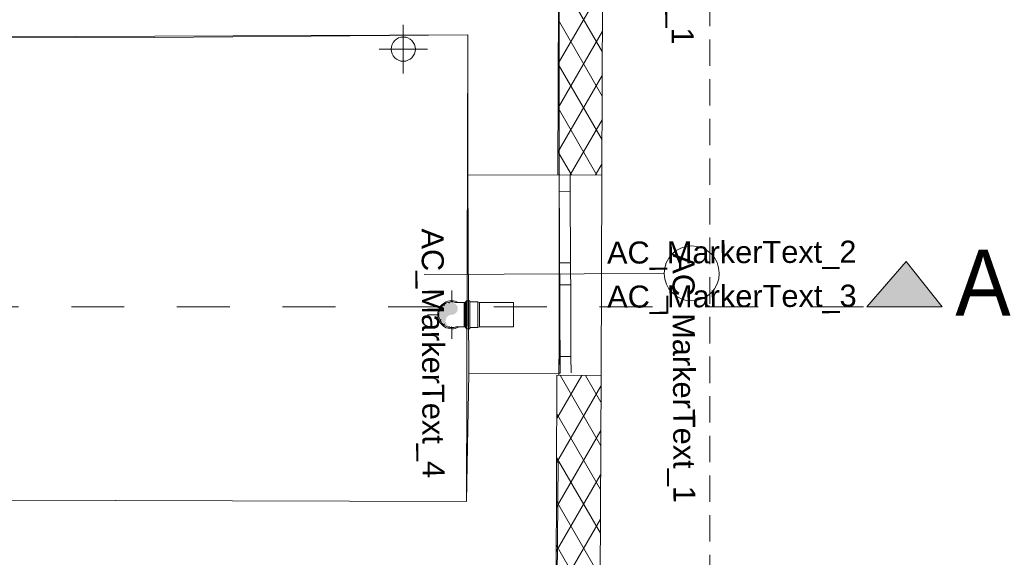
# Model space of a CAD drawing. Header units: millimetres. Extents: x -68772 to 137055, y -73300 to 19650.
# Tile 38 of 212: x 41721 to 46194, y -45141 to -42700. Entities that reach past the tile are written whole.
import ezdxf
from ezdxf.enums import TextEntityAlignment as Align

# ---------------------------------------------------------------- set-up
doc = ezdxf.new("R2010")
doc.units = ezdxf.units.MM
doc.header["$MEASUREMENT"] = 0
doc.linetypes.add('Przerywana', pattern=[480, 240, -240])
doc.linetypes.add('Przerywana gęsta', pattern=[180, 120, -60])
for name, color, linetype, lineweight in [('Center Line_Nr_pióra__2', 27, 'Continuous', 5), ('Drop_Nr_pióra__7', 7, 'Continuous', 5), ('Nowe_0_Nr_pióra__1', 7, 'Continuous', 18), ('Nowe_810-G Ogólne_Nr_pióra__1', 7, 'Continuous', 18), ('Nowe_Cut Pattern_Nr_pióra__252', 250, 'Continuous', 18), ('Nowe_Okna ARCHICADa_Nr_pióra__7', 7, 'Continuous', 5), ('Nowe_Panel_Nr_pióra__7', 7, 'Continuous', 5), ('Nowe_Panel_Nr_pióra__93', 7, 'Continuous', 20), ('Nowe_Walls_Nr_pióra__7', 7, 'Continuous', 5), ('Nowe_Znaczniki okien ARCHICADa_Nr_pióra__7', 7, 'Continuous', 5), ('Pipe Fittings_Nr_pióra__2', 27, 'Continuous', 5), ('Pipes_Nr_pióra__2', 27, 'Continuous', 5), ('Rise_Nr_pióra__2', 27, 'Continuous', 5), ('Sections_Nr_pióra__7', 7, 'Continuous', 5), ('Text Notes_Nr_pióra__7', 7, 'Continuous', 5), ('Walls_Nr_pióra__238', 7, 'Continuous', 13)]:
    doc.layers.add(name, color=color, linetype=linetype, lineweight=lineweight)
doc.styles.add('GENERATED_STYLE_1', font='arial.ttf')

msp = doc.modelspace()

# ---------------------------------------------------------------- hatches: boundary and pattern name
at = {"layer": 'Drop_Nr_pióra__7', "linetype": 'Continuous', "lineweight": 5}
msp.add_hatch(color=256, dxfattribs=at).paths.add_polyline_path([(43630.5, -44025.5), (43628.7, -44039.7), (43630.5, -44053.9), (43636, -44067.2), (43644.8, -44078.6), (43656.2, -44087.3), (43669.4, -44092.8), (43676.5, -44093.8), (43669.9, -44091), (43664.2, -44086.6), (43659.9, -44080.9), (43657.1, -44074.3), (43656.2, -44067.2), (43657.1, -44060.1), (43659.9, -44053.4), (43664.2, -44047.8), (43669.9, -44043.4), (43676.5, -44040.6), (43690.8, -44038.8), (43697.4, -44036), (43703.1, -44031.6), (43707.5, -44025.9), (43710.2, -44019.3), (43711.2, -44012.2), (43710.2, -44005.1), (43707.5, -43998.4), (43703.1, -43992.8), (43697.4, -43988.4), (43690.8, -43985.6), (43683.7, -43984.7), (43669.4, -43986.6), (43656.2, -43992.1), (43644.8, -44000.8), (43635.5, -44013.5)])
at = {"layer": 'Nowe_0_Nr_pióra__1', "linetype": 'Continuous', "lineweight": 18}
msp.add_hatch(color=256, dxfattribs=at).paths.add_polyline_path([(45569.3, -44003.2), (45749, -43797.9), (45911.5, -44003.2)])

# ---------------------------------------------------------------- linework, layer by layer
at = {"layer": 'Center Line_Nr_pióra__2', "linetype": 'Continuous', "lineweight": 5}
for p, q in [((43463.3, -42943.6), (43463.3, -42723.6)), ((43353.3, -42833.6), (43573.3, -42833.6)), ((43683.7, -43983.1), (43683.7, -43929.7)), ((43573.7, -44039.7), (43625.6, -44039.7)), ((43683.7, -44149.7), (43683.7, -44096.3))]:
    msp.add_line(p, q, dxfattribs=at)
at = {"layer": 'Nowe_0_Nr_pióra__1', "linetype": 'Continuous', "lineweight": 18}
for p, q in [((45569.3, -44003.2), (45749, -43797.9)), ((45749, -43797.9), (45911.5, -44003.2)), ((45911.5, -44003.2), (45569.3, -44003.2))]:
    msp.add_line(p, q, dxfattribs=at)
at = {"layer": 'Nowe_810-G Ogólne_Nr_pióra__1', "linetype": 'Przerywana gęsta', "lineweight": 18}
msp.add_line((44856, -49389.6), (44856, -35954.5), dxfattribs=at)
at = {"layer": 'Nowe_Cut Pattern_Nr_pióra__252', "linetype": 'Continuous', "lineweight": 18}
for p, q in [((43756.2, -42768.4), (39972.8, -42786)), ((43750.3, -44887.6), (43756.2, -42768.4)), ((39760.4, -44875.8), (43750.3, -44887.6))]:
    msp.add_line(p, q, dxfattribs=at)
at = {"layer": 'Nowe_Okna ARCHICADa_Nr_pióra__7', "linetype": 'Continuous', "lineweight": 5}
for p, q in [((44172.2, -43404.3), (43757.2, -43406)), ((43757.2, -43406), (43760.9, -44306)), ((44172.2, -43404.3), (44175.9, -44304.3)), ((44172.2, -43404.3), (44172.5, -43479.3)), ((44222.5, -43479.1), (44222.2, -43404.1)), ((44172.5, -43479.3), (44222.5, -43479.1)), ((44172.5, -43479.3), (44173.8, -43804.3)), ((44223.8, -43804.1), (44222.5, -43479.1)), ((44223.8, -43804.1), (44173.8, -43804.3)), ((44173.8, -43804.3), (44174, -43854.3)), ((44224, -43854.1), (44223.8, -43804.1)), ((44174, -43854.3), (44174.2, -43904.3)), ((44224.2, -43904.1), (44224, -43854.1)), ((44174.2, -43904.3), (44224.2, -43904.1)), ((44174.2, -43904.3), (44175.5, -44229.3)), ((44225.5, -44229.1), (44224.2, -43904.1)), ((44225.5, -44229.1), (44175.5, -44229.3)), ((44175.5, -44229.3), (44175.9, -44304.3)), ((44225.9, -44304.1), (44225.5, -44229.1)), ((44175.9, -44304.3), (43760.9, -44306))]:
    msp.add_line(p, q, dxfattribs=at)
for p in [(44172.2, -43404.3), (44172.2, -43404.3), (44172.2, -43404.3), (44175.9, -44304.3), (44175.9, -44304.3), (44175.9, -44304.3)]:
    msp.add_point(p, dxfattribs=at)
at = {"layer": 'Nowe_Panel_Nr_pióra__7', "linetype": 'Continuous', "lineweight": 5}
for p, q in [((44368.2, -42848), (44169.7, -42504.1)), ((44168, -42898.8), (44369.5, -42549.8)), ((44367.4, -43046.5), (44168.8, -42702.6)), ((44167.1, -43100.3), (44368.6, -42751.3)), ((44366.5, -43245), (44168, -42901.2)), ((44166.3, -43301.8), (44367.8, -42952.8)), ((44343.4, -43405.1), (44167.1, -43099.7)), ((44222.4, -43404.5), (44366.9, -43154.3)), ((44227.7, -43404.6), (44166.3, -43298.2)), ((44337.6, -43405), (44366, -43355.8)), ((44172.2, -43404.3), (43757.2, -43406)), ((44175.9, -44304.3), (43760.9, -44306)), ((44161.1, -44510.7), (44274.1, -44315)), ((44360.6, -44634.8), (44175.7, -44314.6)), ((44361.4, -44436.2), (44291.5, -44315.1)), ((44160.2, -44712.2), (44361.7, -44363.2)), ((44359.7, -44833.3), (44161.2, -44489.4)), ((44159.4, -44913.7), (44360.9, -44564.7)), ((44358.9, -45031.8), (44160.3, -44687.9)), ((44158.5, -45115.2), (44360, -44766.2)), ((44358, -45230.3), (44159.5, -44886.5)), ((44157.7, -45316.7), (44359.1, -44967.7)), ((44357.2, -45428.9), (44158.6, -45085))]:
    msp.add_line(p, q, dxfattribs=at)
for p in [(44172.2, -43404.3), (44172.2, -43404.3), (44175.9, -44304.3), (44175.9, -44304.3)]:
    msp.add_point(p, dxfattribs=at)
at = {"layer": 'Nowe_Panel_Nr_pióra__93', "linetype": 'Continuous', "lineweight": 20}
for p, q in [((44170.9, -42222.7), (44165.8, -43404.3)), ((44365.8, -43405.1), (44370.9, -42223.6)), ((44165.8, -43404.3), (44365.8, -43405.1)), ((44161.9, -44314.5), (44150.7, -46949.3)), ((44361.9, -44315.4), (44161.9, -44314.5)), ((44350.7, -46950.2), (44361.9, -44315.4))]:
    msp.add_line(p, q, dxfattribs=at)
at = {"layer": 'Nowe_Walls_Nr_pióra__7', "linetype": 'Continuous', "lineweight": 5}
msp.add_line((44365.8, -43405.1), (44361.9, -44315.4), dxfattribs=at)
at = {"layer": 'Nowe_Znaczniki okien ARCHICADa_Nr_pióra__7', "linetype": 'Continuous', "lineweight": 5}
msp.add_line((44649, -43852.3), (43559, -43856.8), dxfattribs=at)
for start, end in [(90.2351, 270.2351), (270.2351, 90.2351)]:
    msp.add_arc((44774, -43851.8), 125, start, end, dxfattribs=at)
at = {"layer": 'Pipe Fittings_Nr_pióra__2', "linetype": 'Continuous', "lineweight": 5}
for p, q in [((43749.9, -43976), (43766, -43976)), ((43749.9, -44039.7), (43749.9, -43976)), ((43766, -44039.7), (43766, -43976)), ((43701.4, -43984.7), (43700.7, -43984.7)), ((43703.1, -43984.7), (43701.4, -43984.7)), ((43704.8, -43984.7), (43703.1, -43984.7)), ((43706.6, -43984.7), (43704.8, -43984.7)), ((43708.5, -43984.7), (43706.6, -43984.7)), ((43710.4, -43984.7), (43708.5, -43984.7)), ((43712.3, -43984.7), (43710.4, -43984.7)), ((43714.3, -43984.7), (43712.3, -43984.7)), ((43716.4, -43984.7), (43714.3, -43984.7)), ((43718.5, -43984.7), (43716.4, -43984.7)), ((43720.6, -43984.7), (43718.5, -43984.7)), ((43722.7, -43984.7), (43720.6, -43984.7)), ((43724.9, -43984.7), (43722.7, -43984.7)), ((43727.1, -43984.7), (43724.9, -43984.7)), ((43729.3, -43984.7), (43727.1, -43984.7)), ((43731.6, -43984.7), (43729.3, -43984.7)), ((43733.8, -43984.7), (43731.6, -43984.7)), ((43736.1, -43984.7), (43733.8, -43984.7)), ((43738.4, -43984.7), (43736.1, -43984.7)), ((43740.7, -43984.7), (43738.4, -43984.7)), ((43740.7, -43984.7), (43744.7, -43984.7)), ((43740.7, -43984.7), (43740.7, -43986.1)), ((43740.7, -43984.7), (43740.7, -43985.7)), ((43740.7, -43986.6), (43740.7, -43995.4)), ((43740.7, -43995.3), (43740.7, -43997.9)), ((43740.7, -43997.9), (43740.7, -44014.6)), ((43740.7, -44014.8), (43740.7, -44017.9)), ((43740.7, -44017.9), (43740.7, -44039.7)), ((43744.7, -43981.3), (43749.9, -43981.3)), ((43744.7, -44039.7), (43744.7, -43982.8)), ((43766, -43981.3), (43803, -43981.3)), ((43803, -43981.3), (43809.8, -43984.7)), ((43803, -44039.7), (43803, -43982.8)), ((43809.8, -43986.1), (43809.8, -43984.7)), ((43809.8, -43997.9), (43809.8, -43995.3)), ((43809.8, -44017.9), (43809.8, -44014.6)), ((43740.7, -44039.7), (43740.7, -44061.5)), ((43740.7, -44061.5), (43740.7, -44064.5)), ((43740.7, -44064.8), (43740.7, -44081.5)), ((43744.7, -44096.6), (43744.7, -44039.7)), ((43749.9, -44103.3), (43749.9, -44039.7)), ((43766, -44103.3), (43766, -44039.7)), ((43803, -44096.6), (43803, -44039.7)), ((43809.8, -44064.8), (43809.8, -44061.5)), ((43683.1, -44094.7), (43683.7, -44094.7)), ((43701, -44094.7), (43702.6, -44094.7)), ((43702.6, -44094.7), (43704.3, -44094.7)), ((43704.3, -44094.7), (43706.1, -44094.7)), ((43706.1, -44094.7), (43708, -44094.7)), ((43708, -44094.7), (43709.9, -44094.7)), ((43709.9, -44094.7), (43711.8, -44094.7)), ((43711.8, -44094.7), (43713.8, -44094.7)), ((43713.8, -44094.7), (43715.8, -44094.7)), ((43715.8, -44094.7), (43717.9, -44094.7)), ((43717.9, -44094.7), (43720, -44094.7)), ((43720, -44094.7), (43722.2, -44094.7)), ((43722.2, -44094.7), (43724.3, -44094.7)), ((43724.3, -44094.7), (43726.5, -44094.7)), ((43726.5, -44094.7), (43728.7, -44094.7)), ((43728.7, -44094.7), (43731, -44094.7)), ((43731, -44094.7), (43733.2, -44094.7)), ((43733.2, -44094.7), (43735.5, -44094.7)), ((43735.5, -44094.7), (43737.8, -44094.7)), ((43737.8, -44094.7), (43740.1, -44094.7)), ((43740.1, -44094.7), (43740.7, -44094.7)), ((43740.7, -44081.5), (43740.7, -44084.1)), ((43740.7, -44084), (43740.7, -44092.8)), ((43740.7, -44093.3), (43740.7, -44094.7)), ((43740.7, -44093.7), (43740.7, -44094.7)), ((43744.7, -44094.7), (43740.7, -44094.7)), ((43749.9, -44098.1), (43744.7, -44098.1)), ((43766, -44103.3), (43749.9, -44103.3)), ((43803, -44098.1), (43766, -44098.1)), ((43809.8, -44094.7), (43803, -44098.1)), ((43809.8, -44084.1), (43809.8, -44081.5)), ((43809.8, -44094.7), (43809.8, -44093.3))]:
    msp.add_line(p, q, dxfattribs=at)
for major_axis, start_param, end_param in [((45, 45), 0.283776, 2.356194), ((-41.3, 41.3), -1.098182, 0.785398), ((-38.9, 38.9), 0.311166, 0.378633), ((38.9, 38.9), 1.417221, 1.493705), ((-38.9, 38.9), -0.586844, -0.548965), ((-45, 45), 0.785398, 2.862927), ((-41.3, 41.3), 0.785398, 2.66868), ((38.9, 38.9), 2.76296, 2.830427), ((38.9, 38.9), 3.218684, 3.295168), ((38.9, 38.9), 3.690558, 3.728436)]:
    msp.add_ellipse((43683.7, -44039.7), major_axis=major_axis, ratio=1, start_param=start_param, end_param=end_param, dxfattribs=at)
at = {"layer": 'Pipes_Nr_pióra__2', "linetype": 'Continuous', "lineweight": 5}
for p, q in [((43963.7, -43984.7), (43809.8, -43984.7)), ((43809.8, -43985.7), (43809.8, -43984.7)), ((43809.8, -43995.4), (43809.8, -43986.6)), ((43809.8, -44014.6), (43809.8, -43997.9)), ((43809.8, -44061.5), (43809.8, -44017.9)), ((43963.7, -43984.7), (43963.7, -44094.7)), ((43809.8, -44081.5), (43809.8, -44064.8)), ((43809.8, -44092.8), (43809.8, -44084)), ((43809.8, -44094.7), (43809.8, -44093.7)), ((43809.8, -44094.7), (43963.7, -44094.7))]:
    msp.add_line(p, q, dxfattribs=at)
at = {"layer": 'Rise_Nr_pióra__2', "linetype": 'Continuous', "lineweight": 5}
for start, end in [(0, 180), (180, 0)]:
    msp.add_arc((43463.3, -42833.6), 55, start, end, dxfattribs=at)
at = {"layer": 'Sections_Nr_pióra__7', "linetype": 'Przerywana', "lineweight": 5}
msp.add_line((23715.3, -44003.2), (45604.8, -44003.2), dxfattribs=at)
at = {"layer": 'Walls_Nr_pióra__238', "linetype": 'Continuous', "lineweight": 13}
for p, q in [((44171.2, -44165.3), (44171.2, -42267.2)), ((40005.8, -42786.2), (42332.8, -42780.6)), ((42332.8, -42780.6), (43756.2, -42768.4)), ((43756.2, -42768.4), (43756.2, -43406)), ((44170, -44314.5), (44171.2, -44165.3)), ((43760.9, -44306), (43750.3, -44887.6)), ((44153.6, -46346.2), (44166.8, -44709.2)), ((43750.3, -44887.6), (39760.4, -44875.8))]:
    msp.add_line(p, q, dxfattribs=at)

# ---------------------------------------------------------------- texts
at = {"layer": 'Nowe_Znaczniki okien ARCHICADa_Nr_pióra__7', "lineweight": 5, "style": 'GENERATED_STYLE_1'}
for tag, text, rotation, p in [('AC_MarkerText_1', 'O5', 270.2351, (44648.2, -41679.9)), ('AC_MarkerText_4', 'hp 200', 270.2351, (43516.8, -43648.1)), ('AC_MarkerText_2', '90', 0.2351, (44389.5, -43837.7)), ('AC_MarkerText_1', 'O5', 270.2351, (44656.7, -43760.9)), ('AC_MarkerText_3', '60', 0.2351, (44390.3, -44037.7))]:
    msp.add_attdef(tag, text=text, height=100, rotation=rotation, dxfattribs=at).set_placement(p, align=Align.BOTTOM_LEFT)
at = {"layer": 'Text Notes_Nr_pióra__7', "style": 'GENERATED_STYLE_1', "width": 0.9}
msp.add_text('A', height=300, dxfattribs=at).set_placement((45971.8, -44043.7))

doc.saveas('drawing.dxf')
